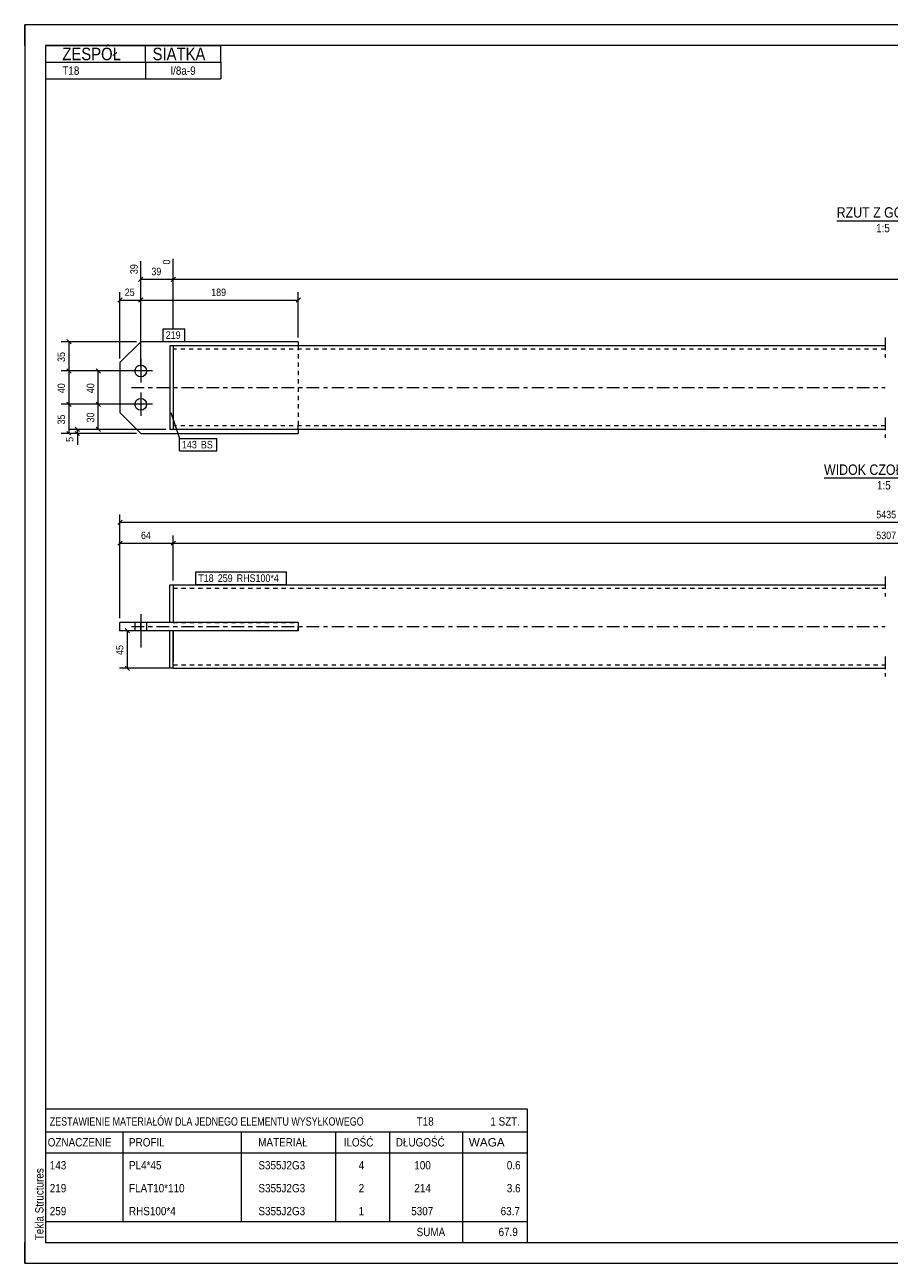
# Model space of a CAD drawing. Header units: millimetres. Extents: x 0 to 420, y 0 to 297.
# Tile 1 of 2: x 0 to 207, y 0 to 297. Entities that reach past the tile are written whole.
import ezdxf

# ---------------------------------------------------------------- set-up
doc = ezdxf.new("R2010")
doc.units = ezdxf.units.MM
for name, pattern in [('XKITLINE00', [0]), ('XKITLINE01', [4, 1, -1, 1, -1]), ('XKITLINE03', [6, 3, -1, 1, -1])]:
    doc.linetypes.add(name, pattern=pattern)
for name, color, linetype, lineweight in [('Arkusz rysunku', 3, 'Continuous', 0), ('Element', 2, 'Continuous', 0), ('Inny typ obiektu', 7, 'Continuous', 0), ('Wymiar', 4, 'Continuous', 0), ('Znak elementu', 2, 'Continuous', 0), ('Śruba', 3, 'Continuous', 0)]:
    doc.layers.add(name, color=color, linetype=linetype, lineweight=lineweight)
doc.styles.add('ARIAL', font='ARIAL.TTF')

msp = doc.modelspace()

# ---------------------------------------------------------------- linework, layer by layer
at = {"layer": 'Arkusz rysunku', "linetype": 'XKITLINE00', "lineweight": 0}
for p, q in [((420, 297), (0, 297)), ((0, 297), (0, 0)), ((0, 292), (0, 297)), ((5, 297), (0, 297)), ((415, 292), (5, 292)), ((5, 292), (5, 5)), ((0, 0), (0, 5)), ((5, 5), (415, 5)), ((0, 0), (420, 0))]:
    msp.add_line(p, q, dxfattribs=at)
at = {"layer": 'Element', "linetype": 'XKITLINE00', "lineweight": 0}
for p, q in [((27.82, 220.98), (22.82, 215.98)), ((65.62, 220.98), (27.82, 220.98)), ((35.62, 219.98), (34.82, 219.98)), ((34.82, 219.98), (34.82, 199.98)), ((206.42, 219.98), (35.62, 219.98)), ((35.62, 219.98), (35.62, 199.98)), ((65.62, 220.98), (65.62, 219.98)), ((35.62, 218.38), (35.62, 201.58)), ((22.82, 215.98), (22.82, 203.98)), ((22.82, 203.98), (27.82, 198.98)), ((35.62, 199.98), (34.82, 199.98)), ((206.42, 199.98), (35.62, 199.98)), ((65.62, 199.98), (65.62, 198.98)), ((27.82, 198.98), (65.62, 198.98)), ((34.82, 153.69), (34.82, 162.69)), ((34.82, 162.69), (35.62, 162.69)), ((35.62, 162.69), (206.42, 162.69)), ((35.62, 162.69), (35.62, 153.69)), ((35.62, 161.09), (35.62, 153.69)), ((65.62, 153.69), (22.82, 153.69)), ((22.82, 151.69), (22.82, 153.69)), ((65.62, 151.69), (22.82, 151.69)), ((27.82, 151.69), (27.82, 153.69)), ((34.82, 142.69), (34.82, 151.69)), ((35.62, 151.69), (35.62, 144.29)), ((35.62, 142.69), (35.62, 151.69)), ((65.62, 153.69), (65.62, 151.69)), ((35.62, 142.69), (34.82, 142.69)), ((35.62, 142.69), (206.42, 142.69))]:
    msp.add_line(p, q, dxfattribs=at)
at = {"layer": 'Element', "linetype": 'XKITLINE01', "lineweight": 0}
for p, q in [((35.62, 219.98), (34.82, 219.98)), ((34.82, 219.98), (34.82, 199.98)), ((35.62, 219.98), (35.62, 199.98)), ((35.62, 219.98), (35.62, 199.98)), ((65.62, 219.98), (65.62, 219.18)), ((65.62, 219.98), (65.62, 199.98)), ((206.42, 219.18), (35.62, 219.18)), ((35.62, 199.98), (34.82, 199.98)), ((206.42, 200.78), (35.62, 200.78)), ((65.62, 199.98), (65.62, 200.78)), ((65.62, 200.1), (65.62, 199.98)), ((65.62, 200.1), (65.62, 199.98)), ((35.62, 162.69), (35.62, 161.09)), ((35.62, 161.89), (206.42, 161.89)), ((35.62, 153.69), (34.82, 153.69)), ((35.62, 151.69), (34.82, 151.69)), ((35.62, 153.69), (65.62, 153.69)), ((65.62, 151.69), (35.62, 151.69)), ((65.62, 153.69), (65.62, 151.69)), ((65.62, 151.69), (65.62, 153.69)), ((35.62, 142.69), (35.62, 144.29)), ((35.62, 143.49), (206.42, 143.49))]:
    msp.add_line(p, q, dxfattribs=at)
at = {"layer": 'Element', "linetype": 'XKITLINE03', "lineweight": 0}
for p, q in [((206.42, 221.98), (206.42, 217.18)), ((25.62, 209.98), (206.42, 209.98)), ((206.42, 202.78), (206.42, 197.98)), ((206.42, 164.69), (206.42, 159.89)), ((25.62, 152.69), (206.42, 152.69)), ((206.42, 145.49), (206.42, 140.69))]:
    msp.add_line(p, q, dxfattribs=at)
at = {"layer": 'Inny typ obiektu', "linetype": 'XKITLINE00', "lineweight": 0}
for p, q in [((5, 292), (47, 292)), ((5, 292), (5, 288)), ((29, 288), (29, 292)), ((47, 288), (47, 292)), ((5, 288), (47, 288)), ((5, 288), (5, 284)), ((29, 288), (29, 284)), ((47, 288), (47, 284)), ((5, 284), (47, 284)), ((194.76, 250), (217.36, 250)), ((191.72, 188.31), (220.8, 188.31)), ((5, 37), (5, 31.5)), ((5, 37), (120.5, 37)), ((120.5, 37), (120.5, 31.5)), ((5, 31.5), (5, 26.5)), ((5, 31.5), (120.5, 31.5)), ((23.5, 31.5), (23.5, 26.5)), ((52, 26.5), (52, 31.5)), ((74.5, 31.5), (74.5, 26.5)), ((87.5, 31.5), (87.5, 26.5)), ((105, 31.5), (105, 26.5)), ((120.5, 31.5), (120.5, 26.5)), ((5, 26.5), (120.5, 26.5)), ((5, 26.5), (5, 21)), ((23.5, 26.5), (23.5, 21)), ((52, 21), (52, 26.5)), ((74.5, 26.5), (74.5, 21)), ((87.5, 26.5), (87.5, 21)), ((105, 26.5), (105, 21)), ((120.5, 26.5), (120.5, 21)), ((5, 21), (5, 15.5)), ((23.5, 21), (23.5, 15.5)), ((52, 15.5), (52, 21)), ((74.5, 21), (74.5, 15.5)), ((87.5, 21), (87.5, 15.5)), ((105, 21), (105, 15.5)), ((120.5, 21), (120.5, 15.5)), ((5, 15.5), (5, 10)), ((23.5, 15.5), (23.5, 10)), ((52, 10), (52, 15.5)), ((74.5, 15.5), (74.5, 10)), ((87.5, 15.5), (87.5, 10)), ((105, 15.5), (105, 10)), ((120.5, 15.5), (120.5, 10)), ((5, 10), (5, 5)), ((5, 10), (120.5, 10)), ((105, 10), (105, 5)), ((120.5, 10), (120.5, 5)), ((5, 5), (120.5, 5))]:
    msp.add_line(p, q, dxfattribs=at)
at = {"layer": 'Wymiar', "linetype": 'XKITLINE00', "lineweight": 0}
for p, q in [((35.62, 224.08), (35.62, 240.83)), ((35.62, 224.08), (35.62, 240.83)), ((27.82, 214.98), (27.82, 240.27)), ((28.33, 236.49), (27.31, 235.47)), ((27.82, 235.98), (35.62, 235.98)), ((36.13, 236.49), (35.11, 235.47)), ((36.13, 236.49), (35.11, 235.47)), ((35.62, 235.98), (386.02, 235.98)), ((22.82, 216.98), (22.82, 232.84)), ((27.82, 214.98), (27.82, 232.84)), ((27.82, 214.98), (27.82, 232.84)), ((65.62, 221.98), (65.62, 232.84)), ((23.33, 231.49), (22.31, 230.47)), ((22.82, 230.98), (27.82, 230.98)), ((28.33, 231.49), (27.31, 230.47)), ((28.33, 231.49), (27.31, 230.47)), ((27.82, 230.98), (65.62, 230.98)), ((66.13, 231.49), (65.11, 230.47)), ((26.82, 220.98), (8.76, 220.98)), ((10.11, 221.49), (11.13, 220.47)), ((10.62, 213.98), (10.62, 220.98)), ((35.62, 220.98), (35.62, 221.08)), ((35.62, 220.98), (35.62, 221.08)), ((26.82, 213.98), (8.76, 213.98)), ((26.82, 213.98), (8.76, 213.98)), ((10.11, 214.49), (11.13, 213.47)), ((10.11, 214.49), (11.13, 213.47)), ((10.62, 205.98), (10.62, 213.98)), ((26.82, 213.98), (15.76, 213.98)), ((17.11, 214.49), (18.13, 213.47)), ((17.62, 205.98), (17.62, 213.98)), ((26.82, 205.98), (8.76, 205.98)), ((26.82, 205.98), (8.76, 205.98)), ((10.11, 206.49), (11.13, 205.47)), ((10.11, 206.49), (11.13, 205.47)), ((10.62, 198.98), (10.62, 205.98)), ((26.82, 205.98), (15.76, 205.98)), ((26.82, 205.98), (15.76, 205.98)), ((17.11, 206.49), (18.13, 205.47)), ((17.11, 206.49), (18.13, 205.47)), ((17.62, 199.98), (17.62, 205.98)), ((10.11, 199.49), (10.94, 198.66)), ((33.82, 199.98), (10.76, 199.98)), ((12.11, 200.49), (13.13, 199.47)), ((12.11, 199.49), (13.13, 198.47)), ((12.62, 198.98), (12.62, 199.98)), ((33.82, 199.98), (15.76, 199.98)), ((17.11, 200.49), (18.13, 199.47)), ((26.82, 198.98), (8.76, 198.98)), ((26.82, 198.98), (10.76, 198.98)), ((12.62, 198.98), (12.62, 196.29)), ((12.62, 198.98), (12.62, 196.29)), ((22.82, 154.69), (22.82, 179.55)), ((23.33, 178.2), (22.31, 177.18)), ((22.82, 177.69), (391.02, 177.69)), ((23.33, 173.2), (22.31, 172.18)), ((22.82, 154.69), (22.82, 174.55)), ((22.82, 172.69), (35.62, 172.69)), ((36.13, 173.2), (35.11, 172.18)), ((36.13, 173.2), (35.11, 172.18)), ((35.62, 163.69), (35.62, 174.55)), ((35.62, 163.69), (35.62, 174.55)), ((35.62, 172.69), (378.22, 172.69)), ((33.82, 151.69), (22.76, 151.69)), ((24.11, 152.2), (25.13, 151.18)), ((24.62, 142.69), (24.62, 151.69)), ((34.62, 142.69), (22.76, 142.69)), ((24.11, 143.2), (25.13, 142.18))]:
    msp.add_line(p, q, dxfattribs=at)
at = {"layer": 'Znak elementu', "linetype": 'XKITLINE00', "lineweight": 0}
for p, q in [((33.22, 224.08), (38.43, 224.08)), ((33.22, 221.08), (33.22, 224.08)), ((38.43, 221.08), (38.43, 224.08)), ((33.22, 221.08), (38.43, 221.08)), ((35.04, 204.04), (37.11, 197.81)), ((37.11, 197.81), (46.06, 197.81)), ((37.11, 194.81), (37.11, 197.81)), ((46.06, 194.81), (46.06, 197.81)), ((37.11, 194.81), (46.06, 194.81)), ((41.02, 165.79), (62.78, 165.79)), ((41.02, 162.79), (41.02, 165.79)), ((62.78, 162.79), (62.78, 165.79)), ((41.02, 162.79), (62.78, 162.79))]:
    msp.add_line(p, q, dxfattribs=at)
at = {"layer": 'Śruba', "linetype": 'XKITLINE00', "lineweight": 0}
for p, q in [((30.62, 213.98), (25.02, 213.98)), ((27.82, 216.78), (27.82, 211.18)), ((27.82, 208.78), (27.82, 203.18)), ((30.62, 205.98), (25.02, 205.98)), ((27.82, 155.69), (27.82, 147.69)), ((27.82, 155.69), (27.82, 147.69)), ((26.42, 153.69), (26.42, 151.69)), ((26.42, 153.69), (26.42, 151.69)), ((29.22, 153.69), (29.22, 151.69)), ((29.22, 153.69), (29.22, 151.69))]:
    msp.add_line(p, q, dxfattribs=at)
for centre in [(27.82, 213.98), (27.82, 205.98)]:
    msp.add_circle(centre, 1.4, dxfattribs=at)

# ---------------------------------------------------------------- texts
at = {"layer": 'Arkusz rysunku', "style": 'ARIAL', "width": 0.85}
msp.add_text('Tekla Structures', height=2, rotation=90, dxfattribs=at).set_placement((4.5, 5.5))
at = {"layer": 'Inny typ obiektu', "style": 'ARIAL'}
for s, height, width, p in [('ZESPÓŁ', 3, 0.85, (9, 288.5)), ('SIATKA', 3, 0.85, (30.66, 288.5)), ('T18', 2, 0.85, (9, 285)), ('I/8a-9', 2, 0.85, (34.92, 285)), ('RZUT Z GÓRY', 2.5, 0.85, (194.76, 250.75)), ('1:5', 2, 0.85, (204.21, 247.25)), ('WIDOK CZOŁOWY', 2.5, 0.85, (191.72, 189.06)), ('1:5', 2, 0.85, (204.41, 185.56)), ('ZESTAWIENIE MATERIAŁÓW DLA JEDNEGO ELEMENTU WYSYŁKOWEGO', 2, 0.765, (6, 33)), ('T18', 2, 0.85, (94, 33)), ('1', 2, 0.85, (111.69, 33)), (' SZT.', 2, 0.85, (113, 33)), ('OZNACZENIE', 2, 0.85, (5.5, 28)), ('PROFIL', 2, 0.85, (25, 28)), ('MATERIAŁ', 2, 0.85, (56, 28)), ('ILOŚĆ', 2, 0.85, (76.5, 28)), ('DŁUGOŚĆ', 2, 0.85, (89, 28)), ('WAGA', 2, 1.008832, (106.5, 28)), ('143', 2, 0.85, (6, 22.5)), ('PL4*45', 2, 0.85, (25, 22.5)), ('S355J2G3', 2, 0.85, (56.04, 22.5)), ('4', 2, 0.85, (80.09, 22.5)), ('100', 2, 0.85, (93.44, 22.5)), ('0.6', 2, 0.85, (115.63, 22.5)), ('219', 2, 0.85, (6, 17)), ('FLAT10*110', 2, 0.85, (25, 17)), ('S355J2G3', 2, 0.85, (56.04, 17)), ('2', 2, 0.85, (80.09, 17)), ('214', 2, 0.85, (93.44, 17)), ('3.6', 2, 0.85, (115.63, 17)), ('259', 2, 0.85, (6, 11.5)), ('RHS100*4', 2, 0.85, (25, 11.5)), ('S355J2G3', 2, 0.85, (56.04, 11.5)), ('1', 2, 0.85, (80.09, 11.5)), ('5307', 2, 0.85, (92.7, 11.5)), ('63.7', 2, 0.85, (114.15, 11.5)), ('SUMA', 2, 0.85, (94, 6.5)), ('67.9', 2, 0.85, (113.65, 6.5))]:
    msp.add_text(s, height=height, dxfattribs=dict(at, width=width)).set_placement(p)
at = {"layer": 'Wymiar', "style": 'ARIAL', "width": 0.85}
for s, p in [('39', (27.1, 237.2)), ('0', (34.9, 239.5)), ('35', (9.66, 216.14)), ('40', (9.66, 208.64)), ('40', (16.66, 208.64)), ('35', (9.66, 201.14)), ('30', (16.66, 201.64)), ('5', (11.66, 196.97)), ('45', (23.66, 145.86))]:
    msp.add_text(s, height=1.8, rotation=90.0002, dxfattribs=at).set_placement(p)
for s, p in [('39', (30.38, 236.94)), ('25', (23.98, 231.94)), ('189', (44.72, 231.94)), ('5435', (204.25, 178.65)), ('64', (27.88, 173.65)), ('5307', (204.25, 173.65))]:
    msp.add_text(s, height=1.8, dxfattribs=at).set_placement(p)
at = {"layer": 'Znak elementu', "style": 'ARIAL', "width": 0.85}
for s, p in [('219', (33.82, 221.68)), ('143', (37.71, 195.41)), ('BS', (42.25, 195.41)), ('T18', (41.62, 163.39)), ('259', (46.3, 163.39)), ('RHS100*4', (50.84, 163.39))]:
    msp.add_text(s, height=1.8, dxfattribs=at).set_placement(p)

doc.saveas('drawing.dxf')
